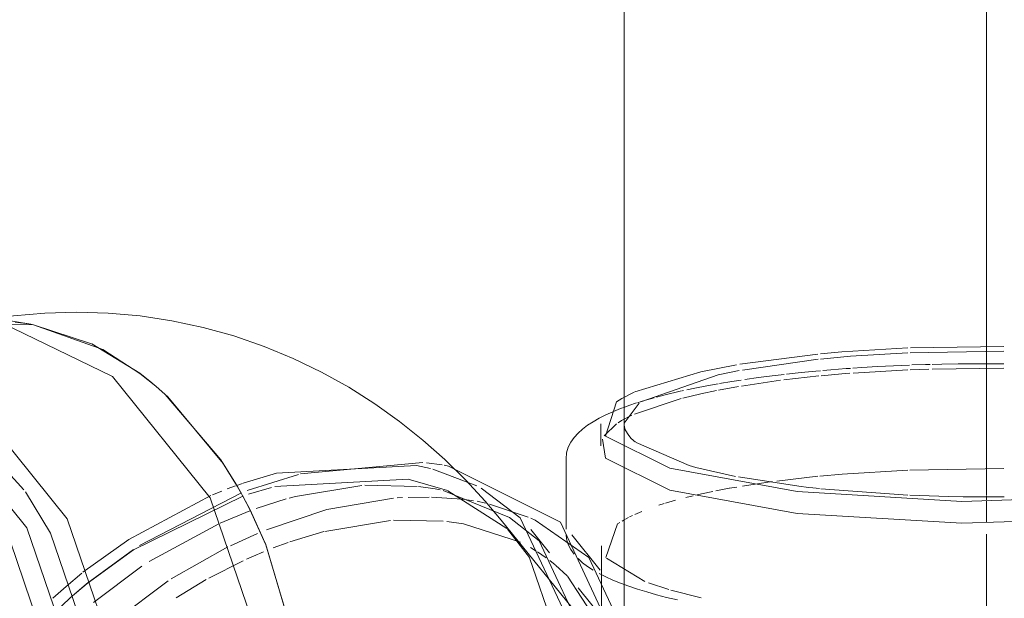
# Model space of a CAD drawing. Header units: millimetres. Extents: x -121 to 29920, y 1231 to 31888.
# Tile 24 of 106: x 9223 to 9372, y 9122 to 9209. Entities that reach past the tile are written whole.
import ezdxf

# ---------------------------------------------------------------- set-up
doc = ezdxf.new("R2010")
doc.units = ezdxf.units.MM
doc.linetypes.add('ADSK_Осевая', pattern=[700, 500, -100, 0, -100])
doc.layers.add('P-PIPE-____-CNTR', color=3, linetype='ADSK_Осевая', lineweight=20)
doc.layers.add('P-PIPE-____-OTLN', color=3, linetype='Continuous', lineweight=20)

# ---------------------------------------------------------------- blocks, each defined once
blk = doc.blocks.new('ADSK_ППР_Крестовина одноплоскостная канализационная - Одноплоскостная-1587492-3D severage Left')
at = {"layer": 'P-PIPE-____-OTLN', "color": 9}
for p, q in [((-15440.69, 9158.63), (-15452.55, 9157.09)), ((-15412.46, 9159.08), (-15426.67, 9158.84)), ((-15412.49, 9159.8), (-15426.65, 9159.58)), ((-15453.03, 9157.01), (-15458.44, 9155.95)), ((-15440.65, 9157.83), (-15452.13, 9156.2)), ((-15458.44, 9155.95), (-15468.45, 9152.89)), ((-15455.81, 9155.47), (-15467.55, 9151.36)), ((-15452.61, 9156.11), (-15455.81, 9155.47)), ((-15468.56, 9152.84), (-15470.45, 9151.87)), ((-15467.83, 9151.18), (-15470.06, 9148.12)), ((-15471.23, 9148.06), (-15473.13, 9146.2)), ((-15470.48, 9148.53), (-15471.01, 9148.2)), ((-15470.06, 9147.83), (-15469.91, 9147.15)), ((-15469, 9145.83), (-15468.34, 9145.27)), ((-15468.26, 9145.21), (-15460.22, 9141.7)), ((-15459.2, 9141.42), (-15453.17, 9140.06)), ((-15452.76, 9139.98), (-15443.6, 9138.57)), ((-15441.47, 9138.32), (-15440.47, 9138.22)), ((-15440.23, 9138.19), (-15427.04, 9137.24)), ((-15426.75, 9137.23), (-15420.85, 9137.03)), ((-15416.76, 9136.97), (-15412.42, 9136.99)), ((-15472.76, 9127.65), (-15466.93, 9124.1)), ((-15475.64, 9126.4), (-15474.8, 9125.86)), ((-15473.5, 9123.64), (-15473.5, 9118.56)), ((-15466.4, 9123.9), (-15463.33, 9122.89)), ((-15463.01, 9122.8), (-15458.4, 9121.63))]:
    blk.add_line(p, q, dxfattribs=at)
at = {"layer": 'P-PIPE-____-OTLN', "color": 10}
for p, q in [((-15427.06, 9156.22), (-15435.35, 9155.75)), ((-15423.86, 9156.34), (-15426.69, 9156.24)), ((-15412.46, 9156.47), (-15423.33, 9156.35)), ((-15446.38, 9154.65), (-15452.28, 9153.78)), ((-15440.57, 9155.31), (-15445.88, 9154.71)), ((-15461.1, 9153.09), (-15461.28, 9153.06)), ((-15458.44, 9152.62), (-15461.2, 9151.94)), ((-15456.05, 9153.11), (-15458.44, 9152.62)), ((-15452.75, 9153.7), (-15455.75, 9153.16)), ((-15461.44, 9151.88), (-15468.53, 9149.51)), ((-15468.07, 9151.25), (-15467.49, 9151.43)), ((-15468.91, 9149.34), (-15470.48, 9148.53)), ((-15412.49, 9141.26), (-15426.73, 9141.03)), ((-15447.61, 9139.28), (-15452.11, 9138.61)), ((-15440.69, 9140.08), (-15446.94, 9139.37)), ((-15456.63, 9137.78), (-15458.33, 9137.42)), ((-15454.13, 9138.26), (-15456.19, 9137.87)), ((-15452.97, 9138.46), (-15454.11, 9138.26)), ((-15462.27, 9136.45), (-15463.83, 9136)), ((-15459.62, 9137.12), (-15460.72, 9136.85)), ((-15458.33, 9137.42), (-15459.01, 9137.27)), ((-15467.38, 9134.76), (-15468.46, 9134.3)), ((-15464.02, 9135.94), (-15464.82, 9135.68)), ((-15470, 9133.53), (-15470.41, 9133.29)), ((-15469.43, 9133.83), (-15469.88, 9133.59)), ((-15468.82, 9134.13), (-15469.28, 9133.91))]:
    blk.add_line(p, q, dxfattribs=at)
at = {"layer": 'P-PIPE-____-OTLN', "color": 22}
for p, q in [((-15473.65, 9148.03), (-15473.65, 9144.7)), ((-15478.9, 9142.74), (-15478.9, 9132.05)), ((-15460.22, 9141.7), (-15459.2, 9141.42)), ((-15473.5, 9129.52), (-15473.5, 9123.64))]:
    blk.add_line(p, q, dxfattribs=at)
at = {"layer": 'P-PIPE-____-OTLN', "color": 9}
for points in [[(-15427.02, 9159.56, 0), (-15437.06, 9158.95, 0), (-15440.31, 9158.66, 0)], [(-15427.05, 9158.82, 0), (-15435.73, 9158.29, 0), (-15440.29, 9157.87, 0)], [(-15471.7, 9149.92, 0), (-15470.64, 9150.35, 0), (-15469.99, 9150.59, 0)], [(-15470.72, 9133.1, 0), (-15471.09, 9132.86, 0), (-15472.86, 9127.78, 0)], [(-15478.88, 9131.22, 0), (-15478.81, 9130.59, 0), (-15478.56, 9129.74, 0), (-15478.17, 9128.96, 0), (-15477.67, 9128.25, 0)], [(-15477.08, 9127.59, 0), (-15476.4, 9126.98, 0), (-15475.64, 9126.4, 0)]]:
    blk.add_polyline3d(points, dxfattribs=at)
at = {"layer": 'P-PIPE-____-OTLN', "color": 10}
for points in [[(-15423.65, 9157.05, 0), (-15424.35, 9157.04, 0), (-15426.42, 9156.97, 0)], [(-15412.47, 9157.16, 0), (-15414.43, 9157.17, 0), (-15416.92, 9157.17, 0), (-15419.4, 9157.15, 0), (-15421.88, 9157.1, 0), (-15423.33, 9157.06, 0)], [(-15445.82, 9155.54, 0), (-15447.61, 9155.33, 0), (-15449.71, 9155.06, 0), (-15451.76, 9154.77, 0)], [(-15440.29, 9156.1, 0), (-15441, 9156.04, 0), (-15443.25, 9155.82, 0), (-15445.45, 9155.59, 0)], [(-15435.83, 9155.72, 0), (-15437.06, 9155.62, 0), (-15440.21, 9155.34, 0)], [(-15435.73, 9156.46, 0), (-15436.39, 9156.42, 0), (-15438.72, 9156.24, 0), (-15439.96, 9156.13, 0)], [(-15426.8, 9156.95, 0), (-15429.24, 9156.85, 0), (-15431.65, 9156.72, 0), (-15434.04, 9156.58, 0), (-15435.38, 9156.49, 0)], [(-15455.81, 9154.13, 0), (-15457.56, 9153.81, 0), (-15459.37, 9153.46, 0), (-15460.57, 9153.21, 0)], [(-15452.31, 9154.69, 0), (-15453.76, 9154.47, 0), (-15455.64, 9154.16, 0)], [(-15465.19, 9152.1, 0), (-15463.64, 9152.5, 0), (-15462.01, 9152.89, 0), (-15461.36, 9153.04, 0)], [(-15469.99, 9150.59, 0), (-15469.4, 9150.81, 0), (-15468.21, 9151.21, 0)], [(-15467.36, 9151.47, 0), (-15466.67, 9151.68, 0), (-15465.52, 9152.01, 0)], [(-15427.02, 9141.02, 0), (-15437.01, 9140.41, 0), (-15440.4, 9140.11, 0)]]:
    blk.add_polyline3d(points, dxfattribs=at)
at = {"layer": 'P-PIPE-____-OTLN', "color": 22}
for points in [[(-15470.45, 9151.87, 0), (-15471.23, 9151.39, 0), (-15472.9, 9146.15, 0), (-15463.13, 9141.3, 0), (-15443.84, 9137.77, 0), (-15418.87, 9136.28, 0), (-15393.14, 9137.11, 0), (-15371.77, 9140.11, 0)], [(-15478.9, 9142.74, 0), (-15478.81, 9143.63, 0), (-15478.56, 9144.48, 0), (-15478.17, 9145.26, 0), (-15477.67, 9145.97, 0), (-15477.08, 9146.63, 0), (-15476.4, 9147.24, 0), (-15475.64, 9147.82, 0), (-15474.8, 9148.36, 0), (-15473.88, 9148.89, 0), (-15472.88, 9149.39, 0), (-15471.8, 9149.88, 0)], [(-15469.91, 9147.15, 0), (-15469.4, 9146.27, 0), (-15469, 9145.83, 0)], [(-15473.38, 9145.71, 0), (-15472.9, 9142.82, 0), (-15463.13, 9137.96, 0), (-15443.84, 9134.44, 0), (-15418.87, 9132.95, 0), (-15393.14, 9133.78, 0), (-15371.77, 9136.78, 0)], [(-15443.6, 9138.57, 0), (-15442.1, 9138.39, 0), (-15441.47, 9138.32, 0)], [(-15420.85, 9137.03, 0), (-15418.64, 9136.99, 0), (-15416.76, 9136.97, 0)], [(-15473.88, 9125.33, 0), (-15472.88, 9124.83, 0), (-15471.8, 9124.34, 0), (-15470.64, 9123.87, 0), (-15469.4, 9123.41, 0), (-15468.07, 9122.97, 0), (-15466.67, 9122.54, 0), (-15465.19, 9122.12, 0), (-15463.64, 9121.72, 0), (-15462.01, 9121.33, 0)]]:
    blk.add_polyline3d(points, dxfattribs=at)
blk = doc.blocks.new('ADSK_ППР_Отвод канализационный_Составной - Отвод раструбный-1587531-3D severage Left')
at = {"layer": 'P-PIPE-____-OTLN', "color": 22}
for p, q in [((-15560.13, 9163.14), (-15566.68, 9164.25)), ((-15496.72, 9141.63), (-15497.42, 9141.76)), ((-15457.35, 9094.66), (-15488.74, 9133.44)), ((-15481.39, 9128.48), (-15484.24, 9132.01)), ((-15473.72, 9125.84), (-15478.05, 9131.19)), ((-15459.94, 9101.99), (-15477.06, 9123.14))]:
    blk.add_line(p, q, dxfattribs=at)
at = {"layer": 'P-PIPE-____-OTLN', "color": 9}
for p, q in [((-15562.51, 9163.45), (-15560.41, 9163.19)), ((-15560.13, 9163.14), (-15559.7, 9163.07)), ((-15559.7, 9163.07), (-15550.9, 9160.18)), ((-15550.85, 9160.16), (-15543.6, 9155.73)), ((-15541.14, 9153.75), (-15543.56, 9155.69)), ((-15541.11, 9153.73), (-15539.73, 9152.49)), ((-15539.71, 9152.47), (-15531.29, 9142.59)), ((-15531.27, 9142.56), (-15528.79, 9138.59)), ((-15497.7, 9141.8), (-15500.09, 9142.11)), ((-15499.45, 9141.26), (-15501.62, 9141.73)), ((-15492.43, 9138.64), (-15499.13, 9141.18)), ((-15502.86, 9139.65), (-15523.11, 9138.54)), ((-15496.89, 9137.91), (-15502.86, 9139.65)), ((-15528.26, 9137.65), (-15528.77, 9138.55)), ((-15528, 9139), (-15528.73, 9138.75)), ((-15523.61, 9138.4), (-15527.07, 9137.36)), ((-15487.88, 9132.18), (-15496.82, 9137.89)), ((-15526.88, 9135.06), (-15528, 9137.19)), ((-15526.85, 9135.01), (-15524.55, 9129.92)), ((-15482.98, 9130.27), (-15487.46, 9133.85)), ((-15475.43, 9127.76), (-15483.6, 9133.44)), ((-15484.47, 9127.76), (-15487.79, 9132.08)), ((-15524.53, 9129.89), (-15520.39, 9116)), ((-15481.91, 9127.72), (-15483.22, 9128.6)), ((-15480.56, 9126.67), (-15481.38, 9127.32)), ((-15478.73, 9125), (-15480.49, 9126.62)), ((-15473.26, 9116.64), (-15478.66, 9124.93))]:
    blk.add_line(p, q, dxfattribs=at)
at = {"layer": 'P-PIPE-____-OTLN', "color": 10}
for p, q in [((-15500.65, 9142.16), (-15519.19, 9140.46)), ((-15519.52, 9140.38), (-15527.28, 9137.91)), ((-15528.15, 9137.57), (-15543.63, 9129.58)), ((-15531.13, 9137.84), (-15532.56, 9137.26)), ((-15529.08, 9138.62), (-15530.32, 9138.16)), ((-15501.49, 9138.56), (-15509.42, 9138.72)), ((-15498.77, 9138.2), (-15501.3, 9138.54)), ((-15498.02, 9138.04), (-15498.77, 9138.2)), ((-15487.46, 9133.85), (-15497.55, 9137.93)), ((-15521.36, 9136.66), (-15525.94, 9135.18)), ((-15503.7, 9136.85), (-15504.52, 9136.8)), ((-15499.66, 9136.93), (-15502.85, 9136.89)), ((-15494.65, 9136.6), (-15499.32, 9136.92)), ((-15492.97, 9136.38), (-15494.6, 9136.59)), ((-15491.15, 9136.01), (-15492.4, 9136.29)), ((-15526.86, 9134.83), (-15531.37, 9132.97)), ((-15484.63, 9133.9), (-15490.53, 9135.86)), ((-15505.54, 9133.38), (-15515.51, 9131.72)), ((-15497.54, 9133.3), (-15505.07, 9133.41)), ((-15494.44, 9132.86), (-15497.01, 9133.24)), ((-15483.6, 9133.44), (-15484.23, 9133.73)), ((-15531.59, 9132.88), (-15542.18, 9127.14)), ((-15515.65, 9131.69), (-15520.82, 9130.13)), ((-15485.83, 9130.07), (-15494.44, 9132.86)), ((-15525.72, 9131.42), (-15529.82, 9129.56)), ((-15544.55, 9128.98), (-15551.65, 9123.77)), ((-15530.21, 9129.37), (-15538.83, 9124.54)), ((-15524.8, 9128.63), (-15525.53, 9128.33)), ((-15521.06, 9130.05), (-15523.34, 9129.21)), ((-15483.43, 9128.74), (-15484.31, 9129.26)), ((-15527.9, 9127.28), (-15533.1, 9124.64)), ((-15525.64, 9128.28), (-15527.38, 9127.52)), ((-15543.25, 9126.44), (-15550.62, 9120.93)), ((-15552.37, 9125.38), (-15554.77, 9123.39)), ((-15539.3, 9124.24), (-15549.27, 9116.75)), ((-15533.5, 9124.41), (-15538.08, 9121.65)), ((-15554.77, 9123.39), (-15556.78, 9121.61)), ((-15551.65, 9123.77), (-15554.2, 9121.62)), ((-15551.55, 9123.82), (-15554.14, 9121.64)), ((-15554.14, 9121.64), (-15559.12, 9116.92))]:
    blk.add_line(p, q, dxfattribs=at)
at = {"layer": 'P-PIPE-____-OTLN', "color": 22}
for points in [[(-15538.72, 9163.69, 0), (-15543.53, 9164.42, 0), (-15548.36, 9164.85, 0), (-15553.19, 9165, 0), (-15557.99, 9164.85, 0), (-15562.73, 9164.43, 0), (-15567.4, 9163.74, 0), (-15570.91, 9163.04, 0)], [(-15583.92, 9041.25, 0), (-15570.56, 9044.12, 0), (-15554.62, 9058.04, 0), (-15545.77, 9080.73, 0), (-15545.77, 9107.72, 0), (-15554.62, 9133.65, 0), (-15570.56, 9153.38, 0), (-15590.44, 9163.02, 0)], [(-15557.02, 9050.97, 0), (-15547.73, 9053.53, 0), (-15532.9, 9066.48, 0), (-15524.67, 9087.6, 0), (-15524.67, 9112.71, 0), (-15532.9, 9136.83, 0), (-15547.73, 9155.2, 0), (-15566.23, 9164.17, 0)], [(-15543.56, 9155.69, 0), (-15549.17, 9159.31, 0), (-15559.7, 9163.07, 0)], [(-15538.72, 9163.69, 0), (-15533.97, 9162.67, 0), (-15529.29, 9161.37, 0), (-15524.72, 9159.79, 0), (-15520.29, 9157.96, 0), (-15516, 9155.89, 0), (-15511.88, 9153.6, 0), (-15507.94, 9151.1, 0), (-15504.19, 9148.42, 0), (-15500.63, 9145.59, 0), (-15497.28, 9142.61, 0), (-15494.12, 9139.51, 0), (-15491.16, 9136.3, 0), (-15488.74, 9133.44, 0)], [(-15596.56, 9040.4, 0), (-15576.68, 9042.77, 0), (-15560.74, 9056.68, 0), (-15551.89, 9079.38, 0), (-15551.89, 9106.36, 0), (-15560.74, 9132.29, 0), (-15576.68, 9152.03, 0), (-15596.56, 9161.67, 0)], [(-15592.23, 9044.18, 0), (-15578.06, 9046.82, 0), (-15563.22, 9059.76, 0), (-15554.99, 9080.88, 0), (-15554.99, 9105.99, 0), (-15563.22, 9130.12, 0), (-15578.06, 9148.49, 0), (-15596.56, 9157.46, 0)], [(-15543.6, 9155.73, 0), (-15542.04, 9154.5, 0), (-15541.11, 9153.73, 0)], [(-15528.77, 9138.55, 0), (-15530.92, 9142.03, 0), (-15539.35, 9152.13, 0), (-15541.14, 9153.75, 0)], [(-15555.59, 9042.85, 0), (-15532.8, 9044.11, 0), (-15508.69, 9054.9, 0), (-15488.04, 9073.09, 0), (-15474.94, 9095.07, 0), (-15471.99, 9116.49, 0), (-15479.76, 9133.11, 0), (-15496.72, 9141.63, 0)], [(-15556.4, 9049.81, 0), (-15535.19, 9050.98, 0), (-15512.75, 9061.02, 0), (-15493.54, 9077.94, 0), (-15481.35, 9098.4, 0), (-15478.6, 9118.33, 0), (-15485.84, 9133.8, 0), (-15491.79, 9138.3, 0)], [(-15528.79, 9138.59, 0), (-15527.88, 9136.97, 0), (-15526.85, 9135.01, 0)], [(-15520.14, 9114.64, 0), (-15520.38, 9115.95, 0), (-15524.45, 9129.69, 0), (-15526.88, 9135.06, 0)], [(-15553.55, 9046.28, 0), (-15532.34, 9047.45, 0), (-15509.9, 9057.49, 0), (-15490.69, 9074.42, 0), (-15478.5, 9094.87, 0), (-15475.75, 9114.81, 0), (-15482.98, 9130.27, 0)], [(-15551.26, 9037.5, 0), (-15528.47, 9038.76, 0), (-15504.36, 9049.55, 0), (-15483.71, 9067.74, 0), (-15470.61, 9089.72, 0), (-15467.66, 9111.15, 0), (-15475.43, 9127.76, 0)]]:
    blk.add_polyline3d(points, dxfattribs=at)
at = {"layer": 'P-PIPE-____-OTLN', "color": 9}
for points in [[(-15559.7, 9163.07, 0), (-15570.24, 9163.16, 0), (-15571.58, 9162.89, 0)], [(-15561.16, 9138.05, 0), (-15571.94, 9149.84, 0), (-15583.73, 9156.88, 0)], [(-15501.62, 9141.73, 0), (-15522.83, 9140.56, 0), (-15527.89, 9139.04, 0)], [(-15548.87, 9107.35, 0), (-15557.11, 9131.47, 0), (-15560.92, 9137.71, 0)], [(-15483.27, 9098.93, 0), (-15480.88, 9117.31, 0), (-15484.44, 9127.71, 0)]]:
    blk.add_polyline3d(points, dxfattribs=at)
at = {"layer": 'P-PIPE-____-OTLN', "color": 10}
for points in [[(-15509.87, 9138.69, 0), (-15519.98, 9137.03, 0), (-15520.93, 9136.78, 0)], [(-15532.78, 9137.17, 0), (-15545.26, 9130.51, 0), (-15552.2, 9125.52, 0)], [(-15527.93, 9137.07, 0), (-15544.53, 9128.95, 0), (-15551.55, 9123.82, 0)], [(-15505.06, 9136.75, 0), (-15515.19, 9135.03, 0), (-15524.36, 9131.98, 0)]]:
    blk.add_polyline3d(points, dxfattribs=at)

msp = doc.modelspace()

# ---------------------------------------------------------------- linework, layer by layer
at = {"layer": 'P-PIPE-____-CNTR', "color": 9}
msp.add_line((9369.79, 9137.24), (9369.79, 12286.29), dxfattribs=at)
msp.add_line((9369.79, 9137.24), (9369.79, 12286.29), dxfattribs=at)
at = {"layer": 'P-PIPE-____-CNTR', "color": 10}
for p, q in [((9369.79, 9136.51), (9369.79, 9137.11)), ((9369.79, 9136.51), (9369.79, 9137.11)), ((9369.79, 9133.07), (9369.79, 9136.4)), ((9369.79, 9133.07), (9369.79, 9136.4)), ((9369.79, 9118.75), (9369.79, 9131.33)), ((9369.79, 9118.75), (9369.79, 9131.33))]:
    msp.add_line(p, q, dxfattribs=at)
at = {"layer": 'P-PIPE-____-OTLN', "color": 22}
msp.add_line((9314.79, 12297.3), (9314.79, 9116.94), dxfattribs=at)
at = {"layer": 'P-PIPE-____-OTLN', "color": 9}
for p, q in [((9241.33, 9155.69), (9243.75, 9153.75)), ((9256.13, 9138.55), (9256.64, 9137.65)), ((9256.89, 9137.19), (9258.01, 9135.06))]:
    msp.add_line(p, q, dxfattribs=at)
msp.add_polyline3d([(9213.31, 9162.89, 0), (9214.65, 9163.16, 0), (9225.19, 9163.07, 0)], dxfattribs=at)
at = {"layer": 'P-PIPE-____-OTLN', "color": 22}
for points in [[(9225.19, 9163.07, 0), (9235.72, 9159.31, 0), (9241.33, 9155.69, 0)], [(9243.75, 9153.75, 0), (9245.54, 9152.13, 0), (9253.97, 9142.03, 0), (9256.13, 9138.55, 0)], [(9258.01, 9135.06, 0), (9260.44, 9129.69, 0), (9264.51, 9115.95, 0), (9264.75, 9114.64, 0)]]:
    msp.add_polyline3d(points, dxfattribs=at)

# ---------------------------------------------------------------- block references
at = {"layer": 'P-PIPE-____-OTLN', "color": 10}
for name in ['ADSK_ППР_Отвод канализационный_Составной - Отвод раструбный-1587531-3D severage Left', 'ADSK_ППР_Крестовина одноплоскостная канализационная - Одноплоскостная-1587492-3D severage Left']:
    msp.add_blockref(name, (24784.89, 0), dxfattribs=at)

doc.saveas('drawing.dxf')
